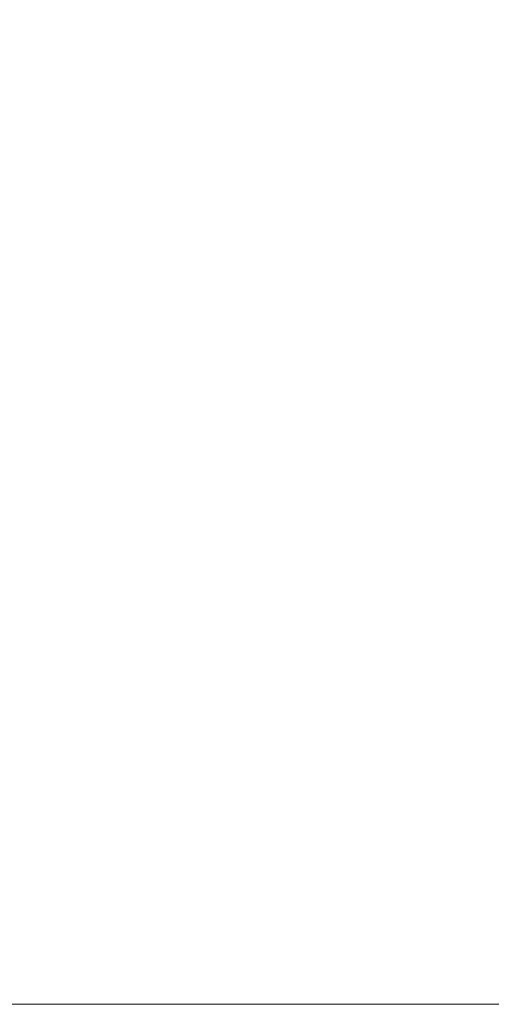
# Model space of a CAD drawing. Header units: centimetres. Extents: x -26 to 27.3, y -25.9 to -24.1.
# Tile 90 of 224: x -8.2035 to -8.1915, y -24.1599 to -24.1347. Entities that reach past the tile are written whole.
import ezdxf

# ---------------------------------------------------------------- set-up
doc = ezdxf.new("R2010")
doc.units = ezdxf.units.CM
doc.header["$LTSCALE"] = 2.54
doc.layers.add('Lucido design-1', color=7, linetype='Continuous')

# ---------------------------------------------------------------- blocks, each defined once
blk = doc.blocks.new('Gruppo-7-1')
at = {"color": 7, "linetype": 'Continuous', "lineweight": 9}
for points, invisible_edges in [([(-8.20078, -24.13096, 1181.628471), (-8.199535, -24.131716, 1181.628471), (-8.201589, -24.13494, 1181.627202), (-8.202692, -24.134271, 1181.627202)], 15), ([(-8.193585, -24.131409, 1181.629894), (-8.192366, -24.132478, 1181.629894), (-8.194915, -24.135261, 1181.628471), (-8.196011, -24.1343, 1181.628471)], 15), ([(-8.199535, -24.131716, 1181.628471), (-8.198323, -24.132526, 1181.628471), (-8.200516, -24.135657, 1181.627202), (-8.201589, -24.13494, 1181.627202)], 15), ([(-8.198323, -24.132526, 1181.628471), (-8.197147, -24.133387, 1181.628471), (-8.199475, -24.136421, 1181.627202), (-8.200516, -24.135657, 1181.627202)], 15), ([(-8.192366, -24.132478, 1181.629894), (-8.191194, -24.1336, 1181.629894), (-8.193862, -24.136268, 1181.628471), (-8.194915, -24.135261, 1181.628471)], 15), ([(-8.197147, -24.133387, 1181.628471), (-8.196011, -24.1343, 1181.628471), (-8.198468, -24.137228, 1181.627202), (-8.199475, -24.136421, 1181.627202)], 15), ([(-8.203824, -24.13365, 1181.627202), (-8.202692, -24.134271, 1181.627202), (-8.204625, -24.13762, 1181.62609), (-8.205609, -24.13708, 1181.62609)], 15), ([(-8.191194, -24.1336, 1181.629894), (-8.190073, -24.134772, 1181.629894), (-8.192855, -24.137321, 1181.628471), (-8.193862, -24.136268, 1181.628471)], 15), ([(-8.202692, -24.134271, 1181.627202), (-8.201589, -24.13494, 1181.627202), (-8.203666, -24.138202, 1181.62609), (-8.204625, -24.13762, 1181.62609)], 15), ([(-8.196011, -24.1343, 1181.628471), (-8.194915, -24.135261, 1181.628471), (-8.197498, -24.138079, 1181.627202), (-8.198468, -24.137228, 1181.627202)], 15), ([(-25.917482, -24.134724, 1182.419509), (-25.917482, -24.138247, 1182.420345), (27.182518, -24.138247, 1182.420345), (27.182518, -24.134724, 1182.419509)], 10), ([(-8.190073, -24.134772, 1181.629894), (-8.189003, -24.135991, 1181.629894), (-8.191894, -24.138417, 1181.628471), (-8.192855, -24.137321, 1181.628471)], 15), ([(-8.201589, -24.13494, 1181.627202), (-8.200516, -24.135657, 1181.627202), (-8.202733, -24.138825, 1181.62609), (-8.203666, -24.138202, 1181.62609)], 15), ([(-8.194915, -24.135261, 1181.628471), (-8.193862, -24.136268, 1181.628471), (-8.196566, -24.138972, 1181.627202), (-8.197498, -24.138079, 1181.627202)], 15), ([(-8.200516, -24.135657, 1181.627202), (-8.199475, -24.136421, 1181.627202), (-8.201829, -24.139488, 1181.62609), (-8.202733, -24.138825, 1181.62609)], 15), ([(-8.189003, -24.135991, 1181.629894), (-8.187988, -24.137256, 1181.629894), (-8.190981, -24.139553, 1181.628471), (-8.191894, -24.138417, 1181.628471)], 15), ([(-8.193862, -24.136268, 1181.628471), (-8.192855, -24.137321, 1181.628471), (-8.195673, -24.139904, 1181.627202), (-8.196566, -24.138972, 1181.627202)], 15), ([(-8.199475, -24.136421, 1181.627202), (-8.198468, -24.137228, 1181.627202), (-8.200954, -24.14019, 1181.62609), (-8.201829, -24.139488, 1181.62609)], 15), ([(-8.198468, -24.137228, 1181.627202), (-8.197498, -24.138079, 1181.627202), (-8.20011, -24.14093, 1181.62609), (-8.200954, -24.14019, 1181.62609)], 15), ([(-8.192855, -24.137321, 1181.628471), (-8.191894, -24.138417, 1181.628471), (-8.194822, -24.140874, 1181.627202), (-8.195673, -24.139904, 1181.627202)], 15), ([(-8.197498, -24.138079, 1181.627202), (-8.196566, -24.138972, 1181.627202), (-8.1993, -24.141706, 1181.62609), (-8.20011, -24.14093, 1181.62609)], 15), ([(27.182518, -24.138899, 1182.4205), (27.182518, -24.138247, 1182.420345), (-25.917482, -24.138247, 1182.420345), (-25.917482, -24.138899, 1182.4205)], 10), ([(-8.203666, -24.138202, 1181.62609), (-8.202733, -24.138825, 1181.62609), (-8.204972, -24.142022, 1181.625134), (-8.205764, -24.141494, 1181.625134)], 15), ([(-8.191894, -24.138417, 1181.628471), (-8.190981, -24.139553, 1181.628471), (-8.194015, -24.141881, 1181.627202), (-8.194822, -24.140874, 1181.627202)], 15), ([(-8.202733, -24.138825, 1181.62609), (-8.201829, -24.139488, 1181.62609), (-8.204205, -24.142585, 1181.625134), (-8.204972, -24.142022, 1181.625134)], 15), ([(-25.917482, -24.138899, 1182.4205), (-25.917482, -24.142525, 1182.421197), (27.182518, -24.142525, 1182.421197), (27.182518, -24.138899, 1182.4205)], 10), ([(-8.196566, -24.138972, 1181.627202), (-8.195673, -24.139904, 1181.627202), (-8.198524, -24.142516, 1181.62609), (-8.1993, -24.141706, 1181.62609)], 15), ([(-8.201829, -24.139488, 1181.62609), (-8.200954, -24.14019, 1181.62609), (-8.203463, -24.143181, 1181.625134), (-8.204205, -24.142585, 1181.625134)], 15), ([(-8.190981, -24.139553, 1181.628471), (-8.19012, -24.140729, 1181.628471), (-8.193252, -24.142922, 1181.627202), (-8.194015, -24.141881, 1181.627202)], 15), ([(-8.195673, -24.139904, 1181.627202), (-8.194822, -24.140874, 1181.627202), (-8.197784, -24.14336, 1181.62609), (-8.198524, -24.142516, 1181.62609)], 15), ([(-8.200954, -24.14019, 1181.62609), (-8.20011, -24.14093, 1181.62609), (-8.202747, -24.143808, 1181.625134), (-8.203463, -24.143181, 1181.625134)], 15), ([(-8.19012, -24.140729, 1181.628471), (-8.18931, -24.14194, 1181.628471), (-8.192535, -24.143995, 1181.627202), (-8.193252, -24.142922, 1181.627202)], 15), ([(-8.20011, -24.14093, 1181.62609), (-8.1993, -24.141706, 1181.62609), (-8.20206, -24.144466, 1181.625134), (-8.202747, -24.143808, 1181.625134)], 15), ([(-8.194822, -24.140874, 1181.627202), (-8.194015, -24.141881, 1181.627202), (-8.197082, -24.144235, 1181.62609), (-8.197784, -24.14336, 1181.62609)], 15), ([(-8.1993, -24.141706, 1181.62609), (-8.198524, -24.142516, 1181.62609), (-8.201402, -24.145153, 1181.625134), (-8.20206, -24.144466, 1181.625134)], 15), ([(-8.194015, -24.141881, 1181.627202), (-8.193252, -24.142922, 1181.627202), (-8.196419, -24.145139, 1181.62609), (-8.197082, -24.144235, 1181.62609)], 15), ([(-8.18931, -24.14194, 1181.628471), (-8.188554, -24.143186, 1181.628471), (-8.191865, -24.145098, 1181.627202), (-8.192535, -24.143995, 1181.627202)], 15), ([(27.182518, -24.14312, 1182.421311), (27.182518, -24.142525, 1182.421197), (-25.917482, -24.142525, 1182.421197), (-25.917482, -24.14312, 1182.421311)], 10), ([(-8.204205, -24.142585, 1181.625134), (-8.203463, -24.143181, 1181.625134), (-8.205991, -24.146194, 1181.624338), (-8.2066, -24.145706, 1181.624338)], 15), ([(-8.198524, -24.142516, 1181.62609), (-8.197784, -24.14336, 1181.62609), (-8.200775, -24.145869, 1181.625134), (-8.201402, -24.145153, 1181.625134)], 15), ([(-8.193252, -24.142922, 1181.627202), (-8.192535, -24.143995, 1181.627202), (-8.195796, -24.146072, 1181.62609), (-8.196419, -24.145139, 1181.62609)], 15), ([(-25.917482, -24.14312, 1182.421311), (-25.917482, -24.146837, 1182.421861), (27.182518, -24.146837, 1182.421861), (27.182518, -24.14312, 1182.421311)], 10), ([(-8.203463, -24.143181, 1181.625134), (-8.202747, -24.143808, 1181.625134), (-8.205405, -24.146708, 1181.624338), (-8.205991, -24.146194, 1181.624338)], 15), ([(-8.197784, -24.14336, 1181.62609), (-8.197082, -24.144235, 1181.62609), (-8.200179, -24.146611, 1181.625134), (-8.200775, -24.145869, 1181.625134)], 15), ([(-8.188554, -24.143186, 1181.628471), (-8.187853, -24.144464, 1181.628471), (-8.191244, -24.146229, 1181.627202), (-8.191865, -24.145098, 1181.627202)], 15), ([(-8.202747, -24.143808, 1181.625134), (-8.20206, -24.144466, 1181.625134), (-8.204841, -24.147247, 1181.624338), (-8.205405, -24.146708, 1181.624338)], 15), ([(-8.192535, -24.143995, 1181.627202), (-8.191865, -24.145098, 1181.627202), (-8.195214, -24.147031, 1181.62609), (-8.195796, -24.146072, 1181.62609)], 15), ([(-8.197082, -24.144235, 1181.62609), (-8.196419, -24.145139, 1181.62609), (-8.199616, -24.147378, 1181.625134), (-8.200179, -24.146611, 1181.625134)], 15), ([(-8.20206, -24.144466, 1181.625134), (-8.201402, -24.145153, 1181.625134), (-8.204302, -24.147811, 1181.624338), (-8.204841, -24.147247, 1181.624338)], 15), ([(-8.191865, -24.145098, 1181.627202), (-8.191244, -24.146229, 1181.627202), (-8.194674, -24.148015, 1181.62609), (-8.195214, -24.147031, 1181.62609)], 15), ([(-8.201402, -24.145153, 1181.625134), (-8.200775, -24.145869, 1181.625134), (-8.203788, -24.148397, 1181.624338), (-8.204302, -24.147811, 1181.624338)], 15), ([(-8.196419, -24.145139, 1181.62609), (-8.195796, -24.146072, 1181.62609), (-8.199088, -24.148169, 1181.625134), (-8.199616, -24.147378, 1181.625134)], 15), ([(-8.200775, -24.145869, 1181.625134), (-8.200179, -24.146611, 1181.625134), (-8.2033, -24.149005, 1181.624338), (-8.203788, -24.148397, 1181.624338)], 15), ([(-8.195796, -24.146072, 1181.62609), (-8.195214, -24.147031, 1181.62609), (-8.198594, -24.148983, 1181.625134), (-8.199088, -24.148169, 1181.625134)], 15), ([(-8.191244, -24.146229, 1181.627202), (-8.190673, -24.147387, 1181.627202), (-8.194178, -24.149021, 1181.62609), (-8.194674, -24.148015, 1181.62609)], 15), ([(-8.200179, -24.146611, 1181.625134), (-8.199616, -24.147378, 1181.625134), (-8.202838, -24.149634, 1181.624338), (-8.2033, -24.149005, 1181.624338)], 15), ([(27.182518, -24.147379, 1182.421942), (27.182518, -24.146837, 1182.421861), (-25.917482, -24.146837, 1182.421861), (-25.917482, -24.147379, 1182.421942)], 10), ([(-8.195214, -24.147031, 1181.62609), (-8.194674, -24.148015, 1181.62609), (-8.198136, -24.149817, 1181.625134), (-8.198594, -24.148983, 1181.625134)], 15), ([(-25.917482, -24.147379, 1182.421942), (-25.917482, -24.151173, 1182.422337), (27.182518, -24.151173, 1182.422337), (27.182518, -24.147379, 1182.421942)], 10), ([(-8.199616, -24.147378, 1181.625134), (-8.199088, -24.148169, 1181.625134), (-8.202405, -24.150283, 1181.624338), (-8.202838, -24.149634, 1181.624338)], 15), ([(-8.190673, -24.147387, 1181.627202), (-8.190154, -24.148568, 1181.627202), (-8.193726, -24.150048, 1181.62609), (-8.194178, -24.149021, 1181.62609)], 15), ([(-8.194674, -24.148015, 1181.62609), (-8.194178, -24.149021, 1181.62609), (-8.197715, -24.150671, 1181.625134), (-8.198136, -24.149817, 1181.625134)], 15), ([(-8.203788, -24.148397, 1181.624338), (-8.2033, -24.149005, 1181.624338), (-8.206439, -24.151414, 1181.623701), (-8.206819, -24.150941, 1181.623701)], 15), ([(-8.199088, -24.148169, 1181.625134), (-8.198594, -24.148983, 1181.625134), (-8.202001, -24.15095, 1181.624338), (-8.202405, -24.150283, 1181.624338)], 15), ([(-8.190154, -24.148568, 1181.627202), (-8.189686, -24.149771, 1181.627202), (-8.193319, -24.151093, 1181.62609), (-8.193726, -24.150048, 1181.62609)], 15), ([(-8.2033, -24.149005, 1181.624338), (-8.202838, -24.149634, 1181.624338), (-8.20608, -24.151904, 1181.623701), (-8.206439, -24.151414, 1181.623701)], 15), ([(-8.198594, -24.148983, 1181.625134), (-8.198136, -24.149817, 1181.625134), (-8.201625, -24.151634, 1181.624338), (-8.202001, -24.15095, 1181.624338)], 15), ([(-8.194178, -24.149021, 1181.62609), (-8.193726, -24.150048, 1181.62609), (-8.197332, -24.151542, 1181.625134), (-8.197715, -24.150671, 1181.625134)], 15), ([(-8.202838, -24.149634, 1181.624338), (-8.202405, -24.150283, 1181.624338), (-8.205743, -24.152409, 1181.623701), (-8.20608, -24.151904, 1181.623701)], 15), ([(-8.198136, -24.149817, 1181.625134), (-8.197715, -24.150671, 1181.625134), (-8.20128, -24.152333, 1181.624338), (-8.201625, -24.151634, 1181.624338)], 15), ([(-8.189686, -24.149771, 1181.627202), (-8.189271, -24.150993, 1181.627202), (-8.192959, -24.152156, 1181.62609), (-8.193319, -24.151093, 1181.62609)], 15), ([(-8.193726, -24.150048, 1181.62609), (-8.193319, -24.151093, 1181.62609), (-8.196987, -24.152429, 1181.625134), (-8.197332, -24.151542, 1181.625134)], 15), ([(-8.202405, -24.150283, 1181.624338), (-8.202001, -24.15095, 1181.624338), (-8.205428, -24.152928, 1181.623701), (-8.205743, -24.152409, 1181.623701)], 15), ([(-8.197715, -24.150671, 1181.625134), (-8.197332, -24.151542, 1181.625134), (-8.200966, -24.153047, 1181.624338), (-8.20128, -24.152333, 1181.624338)], 15), ([(-8.202001, -24.15095, 1181.624338), (-8.201625, -24.151634, 1181.624338), (-8.205135, -24.153461, 1181.623701), (-8.205428, -24.152928, 1181.623701)], 15), ([(-8.193319, -24.151093, 1181.62609), (-8.192959, -24.152156, 1181.62609), (-8.196681, -24.15333, 1181.625134), (-8.196987, -24.152429, 1181.625134)], 15), ([(-8.189271, -24.150993, 1181.627202), (-8.18891, -24.152232, 1181.627202), (-8.192645, -24.153233, 1181.62609), (-8.192959, -24.152156, 1181.62609)], 15), ([(27.182518, -24.151669, 1182.422389), (27.182518, -24.151173, 1182.422337), (-25.917482, -24.151173, 1182.422337), (-25.917482, -24.151669, 1182.422389)], 10), ([(-8.201625, -24.151634, 1181.624338), (-8.20128, -24.152333, 1181.624338), (-8.204867, -24.154005, 1181.623701), (-8.205135, -24.153461, 1181.623701)], 15), ([(-8.197332, -24.151542, 1181.625134), (-8.196987, -24.152429, 1181.625134), (-8.200684, -24.153774, 1181.624338), (-8.200966, -24.153047, 1181.624338)], 15), ([(-25.917482, -24.151669, 1182.422389), (-25.917482, -24.155527, 1182.422623), (27.182518, -24.155527, 1182.422623), (27.182518, -24.151669, 1182.422389)], 10), ([(-8.192959, -24.152156, 1181.62609), (-8.192645, -24.153233, 1181.62609), (-8.196415, -24.154243, 1181.625134), (-8.196681, -24.15333, 1181.625134)], 15), ([(-8.20128, -24.152333, 1181.624338), (-8.200966, -24.153047, 1181.624338), (-8.204622, -24.154561, 1181.623701), (-8.204867, -24.154005, 1181.623701)], 15), ([(-8.18891, -24.152232, 1181.627202), (-8.188603, -24.153486, 1181.627202), (-8.192378, -24.154323, 1181.62609), (-8.192645, -24.153233, 1181.62609)], 15), ([(-8.196987, -24.152429, 1181.625134), (-8.196681, -24.15333, 1181.625134), (-8.200433, -24.154512, 1181.624338), (-8.200684, -24.153774, 1181.624338)], 15), ([(-8.200966, -24.153047, 1181.624338), (-8.200684, -24.153774, 1181.624338), (-8.204402, -24.155127, 1181.623701), (-8.204622, -24.154561, 1181.623701)], 15), ([(-8.196681, -24.15333, 1181.625134), (-8.196415, -24.154243, 1181.625134), (-8.200215, -24.155261, 1181.624338), (-8.200433, -24.154512, 1181.624338)], 15), ([(-8.192645, -24.153233, 1181.62609), (-8.192378, -24.154323, 1181.62609), (-8.196189, -24.155167, 1181.625134), (-8.196415, -24.154243, 1181.625134)], 15), ([(-8.188603, -24.153486, 1181.627202), (-8.188351, -24.154751, 1181.627202), (-8.192159, -24.155423, 1181.62609), (-8.192378, -24.154323, 1181.62609)], 15), ([(-8.200684, -24.153774, 1181.624338), (-8.200433, -24.154512, 1181.624338), (-8.204207, -24.155702, 1181.623701), (-8.204402, -24.155127, 1181.623701)], 15), ([(-8.196415, -24.154243, 1181.625134), (-8.196189, -24.155167, 1181.625134), (-8.200029, -24.156019, 1181.624338), (-8.200215, -24.155261, 1181.624338)], 15), ([(-8.192378, -24.154323, 1181.62609), (-8.192159, -24.155423, 1181.62609), (-8.196003, -24.156101, 1181.625134), (-8.196189, -24.155167, 1181.625134)], 15), ([(-8.200433, -24.154512, 1181.624338), (-8.200215, -24.155261, 1181.624338), (-8.204037, -24.156285, 1181.623701), (-8.204207, -24.155702, 1181.623701)], 15), ([(-8.188351, -24.154751, 1181.627202), (-8.188155, -24.156027, 1181.627202), (-8.191989, -24.156532, 1181.62609), (-8.192159, -24.155423, 1181.62609)], 15), ([(-8.196189, -24.155167, 1181.625134), (-8.196003, -24.156101, 1181.625134), (-8.199877, -24.156784, 1181.624338), (-8.200029, -24.156019, 1181.624338)], 15), ([(-8.200215, -24.155261, 1181.624338), (-8.200029, -24.156019, 1181.624338), (-8.203893, -24.156875, 1181.623701), (-8.204037, -24.156285, 1181.623701)], 15), ([(-8.192159, -24.155423, 1181.62609), (-8.191989, -24.156532, 1181.62609), (-8.195859, -24.157041, 1181.625134), (-8.196003, -24.156101, 1181.625134)], 15), ([(27.182518, -24.155972, 1182.42265), (27.182518, -24.155527, 1182.422623), (-25.917482, -24.155527, 1182.422623), (-25.917482, -24.155972, 1182.42265)], 10), ([(-25.917482, -24.155972, 1182.42265), (-25.917482, -24.159888, 1182.422727), (27.182518, -24.159888, 1182.422727), (27.182518, -24.155972, 1182.42265)], 8), ([(-8.200029, -24.156019, 1181.624338), (-8.199877, -24.156784, 1181.624338), (-8.203774, -24.157471, 1181.623701), (-8.203893, -24.156875, 1181.623701)], 15), ([(-8.196003, -24.156101, 1181.625134), (-8.195859, -24.157041, 1181.625134), (-8.199758, -24.157555, 1181.624338), (-8.199877, -24.156784, 1181.624338)], 15), ([(-8.188155, -24.156027, 1181.627202), (-8.188015, -24.15731, 1181.627202), (-8.191866, -24.157647, 1181.62609), (-8.191989, -24.156532, 1181.62609)], 15), ([(-8.191989, -24.156532, 1181.62609), (-8.191866, -24.157647, 1181.62609), (-8.195755, -24.157987, 1181.625134), (-8.195859, -24.157041, 1181.625134)], 15), ([(-8.199877, -24.156784, 1181.624338), (-8.199758, -24.157555, 1181.624338), (-8.203682, -24.158071, 1181.623701), (-8.203774, -24.157471, 1181.623701)], 15), ([(-8.195859, -24.157041, 1181.625134), (-8.195755, -24.157987, 1181.625134), (-8.199674, -24.15833, 1181.624338), (-8.199758, -24.157555, 1181.624338)], 15), ([(-8.188015, -24.15731, 1181.627202), (-8.18793, -24.158598, 1181.627202), (-8.191793, -24.158766, 1181.62609), (-8.191866, -24.157647, 1181.62609)], 15), ([(-8.199758, -24.157555, 1181.624338), (-8.199674, -24.15833, 1181.624338), (-8.203616, -24.158675, 1181.623701), (-8.203682, -24.158071, 1181.623701)], 15), ([(-8.191866, -24.157647, 1181.62609), (-8.191793, -24.158766, 1181.62609), (-8.195693, -24.158937, 1181.625134), (-8.195755, -24.157987, 1181.625134)], 15), ([(-8.195755, -24.157987, 1181.625134), (-8.195693, -24.158937, 1181.625134), (-8.199623, -24.159108, 1181.624338), (-8.199674, -24.15833, 1181.624338)], 15), ([(-8.199674, -24.15833, 1181.624338), (-8.199623, -24.159108, 1181.624338), (-8.203576, -24.159281, 1181.623701), (-8.203616, -24.158675, 1181.623701)], 15), ([(-8.18793, -24.158598, 1181.627202), (-8.187902, -24.159888, 1181.627202), (-8.191769, -24.159888, 1181.62609), (-8.191793, -24.158766, 1181.62609)], 13), ([(-8.195693, -24.158937, 1181.625134), (-8.195672, -24.159888, 1181.625134), (-8.199606, -24.159888, 1181.624338), (-8.199623, -24.159108, 1181.624338)], 13), ([(-8.191793, -24.158766, 1181.62609), (-8.191769, -24.159888, 1181.62609), (-8.195672, -24.159888, 1181.625134), (-8.195693, -24.158937, 1181.625134)], 13), ([(-8.199623, -24.159108, 1181.624338), (-8.199606, -24.159888, 1181.624338), (-8.203563, -24.159888, 1181.623701), (-8.203576, -24.159281, 1181.623701)], 13)]:
    blk.add_3dface(points, dxfattribs=dict(at, invisible_edges=invisible_edges))

msp = doc.modelspace()

# ---------------------------------------------------------------- block references
at = {"layer": 'Lucido design-1', "color": 7}
msp.add_blockref('Gruppo-7-1', (0, 0), dxfattribs=at)

doc.saveas('drawing.dxf')
